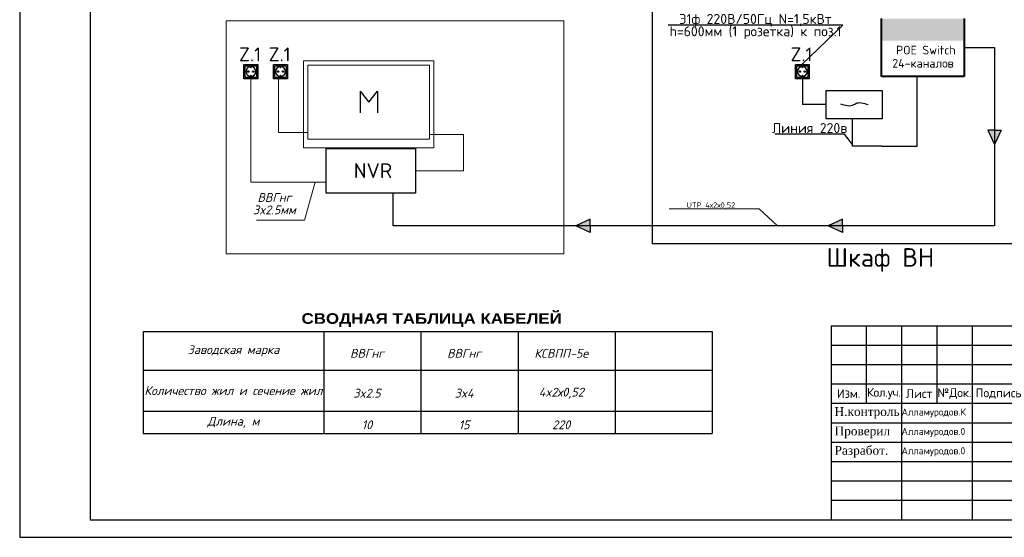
# Model space of a CAD drawing. Header units: millimetres. Extents: x -228268 to 1513407, y -439898 to -137408.
# Tile 86 of 128: x 277806 to 305718, y -305979 to -291304. Entities that reach past the tile are written whole.
import ezdxf
from ezdxf.enums import TextEntityAlignment as Align

# ---------------------------------------------------------------- set-up
doc = ezdxf.new("R2010")
doc.units = ezdxf.units.MM
doc.linetypes.add('невидимая', pattern=[0.375, 0.25, -0.125])
for name, color, linetype, lineweight in [('Видео', 5, 'Continuous', 15), ('питания', 32, 'Continuous', 30), ('сс', 7, 'Continuous', 25), ('Эле-во', 1, 'Continuous', 30)]:
    doc.layers.add(name, color=color, linetype=linetype, lineweight=lineweight)
for name, color, linetype in [('Заголовки (Headings) RU', 7, 'Continuous'), ('невидим', 6, 'невидимая'), ('Размер  АР', 64, 'Continuous'), ('Таблицы (Tables)', 7, 'Continuous'), ('Штамп опасные', 7, 'Continuous')]:
    doc.layers.add(name, color=color, linetype=linetype)
doc.styles.add('Arial', font='arial.ttf', dxfattribs={"width": 0.9})
doc.styles.add('GOST', font='isocpeur.ttf')
doc.styles.add('ViTEXT', font='isocpeur.ttf')
doc.styles.add('Заголовок', font='ariblk.ttf', dxfattribs={"height": 5})
doc.styles.add('ТЕКСТ', font='isocpeui.ttf', dxfattribs={"height": 250})
pattern_1 = [(0, (-129025.5877, 297835.922), (0, 0.7666736), [0.5575808, -0.2090928]), (90, (-129025.5877, 297835.922), (-0.7666736, 5e-17), [0.5575808, -0.2090928])]

# ---------------------------------------------------------------- blocks, each defined once
blk = doc.blocks.new('A$C678F54EF')
at = {"ltscale": 10000}
h = blk.add_hatch(dxfattribs=at)
h.set_pattern_fill('ANGLE', color=256, scale=0.10976)
h.set_pattern_definition(pattern_1)
h.paths.add_polyline_path([(-579, 230), (-552, 230, 1)])
h.paths.add_polyline_path([(-552, 230), (-579, 230, 1)])
h = blk.add_hatch(dxfattribs=at)
h.set_pattern_fill('ANGLE', color=256, scale=0.10976)
h.set_pattern_definition(pattern_1)
h.paths.add_polyline_path([(-398, 230), (-425, 230, -1)])
h.paths.add_polyline_path([(-425, 230), (-398, 230, -1)])
for p, q in [((-500, 356), (-500, 383)), ((-489, 356), (-500, 356)), ((-489, 356), (-478, 356)), ((-478, 356), (-478, 383)), ((-489, 103), (-500, 103)), ((-500, 103), (-500, 76)), ((-489, 103), (-478, 103)), ((-478, 103), (-478, 76))]:
    blk.add_line(p, q, dxfattribs=at)
for points in [[(-269, 0), (-708, 0), (-708, 459), (-269, 459)], [(-666, 415), (-311, 415), (-311, 44), (-666, 44)]]:
    blk.add_lwpolyline(points, close=True, dxfattribs=at)
for centre, radius in [((-566, 230), 22), ((-566, 230), 13.6), ((-412, 230), 22), ((-412, 230), 13.6)]:
    blk.add_circle(centre, radius, dxfattribs=at)
for start, end in [(94.0867, 265.9133), (274.0867, 85.9133)]:
    blk.add_arc((-489, 230), 154, start, end, dxfattribs=at)
blk = doc.blocks.new('A$C4D2D2A1C')
at = {"layer": 'питания', "ltscale": 10000}
for p, q in [((-6000, 3000), (0, 3000)), ((-6000, 3000), (-6000, 0)), ((0, 3000), (0, 0)), ((0, 0), (-6000, 0))]:
    blk.add_line(p, q, dxfattribs=at)
blk.add_spline([(-4422, 1578), (-3000, 1500), (-2811.5, 1613.5), (-1500, 1500)], degree=3, dxfattribs=at)
blk = doc.blocks.new('vcBlockPos')
at = {"color": 0, "linetype": 'ByBlock', "lineweight": -2, "style": 'Arial'}
blk.add_attdef('ПОЗИЦИЯ', text='', height=250, dxfattribs=at).set_placement((0, 0), align=Align.BOTTOM_CENTER)
at = {"color": 0, "linetype": 'ByBlock', "lineweight": -2, "style": 'Arial', "flags": 1}
blk.add_attdef('КОЛИЧЕСТВО', text='', height=250, dxfattribs=at).set_placement((0, 0), align=Align.RIGHT)
at = {"color": 0, "linetype": 'ByBlock', "lineweight": -2, "style": 'Arial'}
blk.add_attdef('НТЕКСТ', text='', height=250, dxfattribs=at).set_placement((0, 0), align=Align.TOP_CENTER)
blk = doc.blocks.new('A$C501838A6')
at = {"lineweight": 30}
for p, q in [((-6000, 3000), (0, 3000)), ((-6000, 0), (-6000, 3000)), ((0, 3000), (0, 0)), ((0, 0), (-6000, 0))]:
    blk.add_line(p, q, dxfattribs=at)
at = {"ltscale": 100, "style": 'GOST'}
blk.add_text('NVR', height=1000, dxfattribs=at).set_placement((-4149, 1025))
blk = doc.blocks.new('A$C1E5C00A0')
at = {"lineweight": 30, "ltscale": 10000}
for p, q in [((-3400, 2600), (-3400, 1600)), ((-3400, 2600), (-3000, 2100)), ((-3000, 2100), (-2600, 2600)), ((-2600, 2600), (-2600, 1600))]:
    blk.add_line(p, q, dxfattribs=at)
at = {"layer": 'Видео', "color": 5, "lineweight": 18}
for p, q in [((-6000, 4000), (0, 4000)), ((-6000, 0), (-6000, 4000)), ((-5800, 3800), (-200, 3800)), ((-5800, 400), (-5800, 3800)), ((-200, 3800), (-200, 400)), ((0, 4000), (0, 0)), ((0, 0), (-6000, 0)), ((-200, 400), (-5800, 400))]:
    blk.add_line(p, q, dxfattribs=at)
blk = doc.blocks.new('*T418')
at = {"layer": 'Штамп опасные', "transparency": 16777216}
for p, q in [((0, 0), (18500, 0)), ((0, 0), (0, -5500)), ((1000, 0), (1000, -2200)), ((2000, 0), (2000, -5500)), ((3000, 0), (3000, -2200)), ((4000, 0), (4000, -5500)), ((5500, 0), (5500, -5500)), ((6500, 0), (6500, -5500)), ((16500, 0), (16500, -1100)), ((18500, 0), (18500, -5500)), ((0, -550), (6500, -550)), ((0, -1100), (18500, -1100)), ((0, -1650), (6500, -1650)), ((0, -2200), (13500, -2200)), ((13500, -2200), (13500, -2750)), ((15000, -2200), (15000, -3850)), ((16500, -2200), (16500, -3850)), ((0, -2750), (6500, -2750)), ((13500, -2750), (18500, -2750)), ((0, -3300), (6500, -3300)), ((0, -3850), (18500, -3850)), ((13500, -3850), (13500, -5500)), ((0, -4400), (6500, -4400)), ((0, -4950), (6500, -4950)), ((0, -5500), (18500, -5500))]:
    blk.add_line(p, q, dxfattribs=at)
at = {"layer": 'Штамп опасные', "color": 0, "linetype": 'ByBlock', "lineweight": -2, "transparency": 16777216}
for p, q in [((13500, -2200), (18500, -2200)), ((13500, -2750), (13500, -3850))]:
    blk.add_line(p, q, dxfattribs=at)
at = {"layer": 'Штамп опасные', "lineweight": 25, "transparency": 16777216, "attachment_point": 5, "style": 'ViTEXT'}
for s, insert, char_height, width in [('Изм.', (500, -1925), 250, 1000), ('{\\T0.95;Кол.уч.}', (1500, -1925), 250, 1000), ('Лист', (2500, -1925), 250, 1000), ('№Док.\\P', (3500, -1925), 250, 1000), ('Подпись', (4750, -1925), 250, 1500), ('Дата', (6000, -1925), 250, 1000), ('Стадия', (14250, -2475), 300, 1500), ('Лист', (15750, -2475), 300, 1500), ('Листов', (17500, -2475), 300, 2000), ('РП', (14250, -3300), 300, 1500), ('5', (17500, -3300), 300, 2000)]:
    blk.add_mtext(s, dxfattribs=dict(at, insert=insert, char_height=char_height, width=width))

msp = doc.modelspace()

# ---------------------------------------------------------------- hatches: boundary and pattern name
at = {"layer": 'невидим', "linetype": 'ByBlock', "lineweight": 30, "true_color": 0x000000}
h = msp.add_hatch(color=18, dxfattribs=at)
h.dxf.hatch_style = 1
h.paths.add_polyline_path([(305254.2, -294434.3), (305442.5, -294434.3), (305630.9, -294434.3), (305442.5, -294838.2)])
h = msp.add_hatch(color=18, dxfattribs=at)
h.dxf.hatch_style = 1
h.paths.add_polyline_path([(293978.8, -296964.1), (293978.8, -297152.4), (293978.8, -297340.7), (293574.9, -297152.4)])
h = msp.add_hatch(color=18, dxfattribs=at)
h.dxf.hatch_style = 1
h.paths.add_polyline_path([(301131.7, -296964.1), (301131.7, -297152.4), (301131.7, -297340.7), (300727.8, -297152.4)])
at = {"layer": 'сс'}
msp.add_hatch(color=256, dxfattribs=at).paths.add_polyline_path([(304585.1, -291899.4), (304585.1, -291272.3), (302233.4, -291272.3), (302233.4, -291899.4)])

# ---------------------------------------------------------------- linework, layer by layer
at = {"ltscale": 10000}
for p, q in [((295739.4, -290820.4), (295739.4, -297647.9)), ((295739.4, -290920), (295739.4, -297647.9)), ((295739.4, -297647.9), (306831.8, -297647.9))]:
    msp.add_line(p, q, dxfattribs=at)
at = {"ltscale": 100, "transparency": 33554687}
for points in [[(277805.9, -305979.5), (319805.9, -305979.5), (319805.9, -276279.5), (277805.9, -276279.5)], [(279805.9, -305479.5), (319305.9, -305479.5), (319305.9, -276779.5), (279805.9, -276779.5)]]:
    msp.add_lwpolyline(points, close=True, dxfattribs=at)
at = {"color": 30, "lineweight": 30, "ltscale": 10000, "true_color": 0xf8991e}
for points in [[(304585.1, -292095.2), (305442.5, -292095.2), (305442.5, -297152.4)], [(305442.5, -297152.4), (288392.3, -297152.4), (288392.3, -296225.2)]]:
    msp.add_lwpolyline(points, dxfattribs=at)
msp.add_lwpolyline([(301418.6, -294846.3), (301190.7, -294552.4), (299210.1, -294552.4)])
at = {"layer": 'питания'}
for p in [(299992.7, -292980.4), (300657.7, -293711.4)]:
    msp.add_line(p, (299992.7, -293711.4), dxfattribs=at)
for points in [[(302250.1, -294892.1), (303244.9, -294892.1), (303244.9, -292918.1)], [(302250.1, -294892.1), (301418.6, -294892.1), (301418.6, -294110.7)]]:
    msp.add_lwpolyline(points, dxfattribs=at)
at = {"layer": 'Размер  АР', "color": 0, "lineweight": 18, "ltscale": 25}
msp.add_lwpolyline([(283656.3, -291335.5), (293229.4, -291335.5), (293229.4, -297946.6), (283656.3, -297946.6)], close=True, dxfattribs=at)
at = {"layer": 'Размер  АР', "color": 1, "lineweight": 18, "ltscale": 25}
for points in [[(284359.5, -292980.4), (284359.5, -295914.3), (286494.7, -295914.3)], [(285976.4, -294506.1), (285138.2, -294506.1), (285138.2, -292980.4)]]:
    msp.add_lwpolyline(points, dxfattribs=at)
at = {"layer": 'Размер  АР', "color": 4, "lineweight": 18, "ltscale": 25}
msp.add_lwpolyline([(289023.8, -295593), (290390.6, -295593), (290390.6, -294558.2), (289422.3, -294558.2)], dxfattribs=at)
at = {"layer": 'Размер  АР', "color": 0, "lineweight": 18, "ltscale": 25}
for points in [[(286183.7, -295914.3), (285879.4, -296991.6), (284522.4, -296991.6)], [(299287.2, -297152.4), (298770.7, -296667), (296214.7, -296667)]]:
    msp.add_lwpolyline(points, dxfattribs=at)
at = {"layer": 'сс', "lineweight": 40}
for p, q in [((302233.4, -292918.1), (302233.4, -291272.3)), ((304585.1, -291272.3), (304585.1, -292918.1)), ((304585.1, -292918.1), (302233.4, -292918.1))]:
    msp.add_line(p, q, dxfattribs=at)
at = {"layer": 'Таблицы (Tables)', "color": 7, "ltscale": 25}
for p, q in [((281303, -300142.5), (297439.9, -300142.5)), ((281303, -300142.5), (281303, -303034.6)), ((286427.1, -300142.5), (286427.1, -303034.6)), ((289180.3, -300142.5), (289180.3, -303034.6)), ((291933.5, -300142.5), (291933.5, -303034.6)), ((294686.7, -300142.5), (294686.7, -303034.6)), ((297439.9, -300142.5), (297439.9, -303034.6)), ((281303, -301242.5), (297439.9, -301242.5)), ((281303, -302401.3), (297439.9, -302401.3)), ((281303, -303034.6), (297439.9, -303034.6))]:
    msp.add_line(p, q, dxfattribs=at)
at = {"layer": 'Эле-во', "lineweight": 25}
msp.add_lwpolyline([(299982.9, -292569.9), (301142.2, -291457.4), (296190.8, -291457.4)], dxfattribs=at)
at = {"layer": 'Эле-во', "ltscale": 10000}
for points in [[(305442.5, -294434.3), (305254.2, -294434.3), (305442.5, -294838.2)], [(305442.5, -294434.3), (305630.9, -294434.3)], [(305630.9, -294434.3), (305442.5, -294838.2)], [(293978.8, -297152.4), (293978.8, -296964.1), (293574.9, -297152.4)], [(301131.7, -297152.4), (301131.7, -296964.1), (300727.8, -297152.4)], [(293978.8, -297340.7), (293574.9, -297152.4)], [(293978.8, -297152.4), (293978.8, -297340.7)], [(301131.7, -297340.7), (300727.8, -297152.4)], [(301131.7, -297152.4), (301131.7, -297340.7)]]:
    msp.add_lwpolyline(points, dxfattribs=at)

# ---------------------------------------------------------------- block references
at = {"ltscale": 10000}
for name, p, xscale, yscale, zscale in [('A$C1E5C00A0', (289545.4, -294933.9), 0.6153533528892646, 0.6153533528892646, 6.153533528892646), ('A$C4D2D2A1C', (302254.9, -294110.7), 0.2661897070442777, 0.2661897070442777, 0.6654742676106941), ('A$C501838A6', (289023.8, -296225.2), 0.4215222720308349, 0.4215222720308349, 0.4215222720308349)]:
    msp.add_blockref(name, p, dxfattribs=dict(at, xscale=xscale, yscale=yscale, zscale=zscale))
at = {"color": 0, "ltscale": 10000, "xscale": 0.8943974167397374, "yscale": 0.8943974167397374, "zscale": 0.8943974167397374, "rotation": 180}
for p in [(283922.5, -292569.9), (284762, -292569.9), (299555.8, -292569.9)]:
    msp.add_blockref('A$C678F54EF', p, dxfattribs=at)
ref = msp.add_blockref('vcBlockPos', (300200.4, -294552.4), dxfattribs=dict(xscale=-113.1758958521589, yscale=113.1758958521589, zscale=113.1758958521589))
ref.add_attrib('ПОЗИЦИЯ', 'Линия 220в', dxfattribs={"color": 0, "linetype": 'ByBlock', "lineweight": 30, "height": 282.94, "style": 'GOST'}).set_placement((300200.4, -294518.4), align=Align.CENTER)
msp.add_blockref('*T418', (300805.9, -299979.5))
at = {"layer": 'Эле-во', "lineweight": 25}
ref = msp.add_blockref('vcBlockPos', (298666.5, -291457.4), dxfattribs=dict(at, xscale=-113.1758958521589, yscale=113.1758958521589, zscale=113.1758958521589))
ref.add_attrib('ПОЗИЦИЯ', 'Э1ф 220B/50Гц N=1,5кВт', dxfattribs={"layer": '0', "color": 0, "linetype": 'ByBlock', "lineweight": -2, "height": 282.94, "style": 'GOST'}).set_placement((298666.5, -291423.4), align=Align.CENTER)
ref.add_attrib('НТЕКСТ', 'h=600мм (1 розетка) к поз.1', dxfattribs={"layer": '0', "color": 0, "linetype": 'ByBlock', "lineweight": -2, "height": 282.94, "style": 'GOST'}).set_placement((298666.5, -291491.3), align=Align.TOP_CENTER)

# ---------------------------------------------------------------- texts
at = {"ltscale": 100, "style": 'GOST'}
for p in [(284334.5, -292287.4), (285174, -292287.4), (299967.8, -292287.4)]:
    msp.add_text('Z.1', height=391.3, dxfattribs=at).set_placement(p, align=Align.MIDDLE_CENTER)
for s, p in [('POE Switch', (302648, -292288.7)), ('24-каналов', (302541.7, -292663.1))]:
    msp.add_text(s, height=245.93, dxfattribs=at).set_placement(p)
at = {"style": 'GOST'}
msp.add_text('UTP 4х2х0,52 ', height=153.311, dxfattribs=at).set_placement((297457, -296559), align=Align.MIDDLE_CENTER)
at = {"ltscale": 100, "insert": (302206.1, -298116.3), "char_height": 527.811, "width": 10337.639, "attachment_point": 5, "style": 'GOST'}
msp.add_mtext('\\pt2159.98465;Шкаф ВН ', dxfattribs=at)
at = {"layer": 'Заголовки (Headings) RU', "color": 7, "style": 'Заголовок'}
msp.add_text('СВОДНАЯ ТАБЛИЦА КАБЕЛЕЙ', height=300, dxfattribs=at).set_placement((289484.2, -299926.8), align=Align.CENTER)
at = {"layer": 'Таблицы (Tables)', "ltscale": 25, "char_height": 250, "attachment_point": 5, "style": 'ТЕКСТ'}
for s, insert, width in [('ВВГнг', (285027.9, -296343.8), 2453.188), ('3x2.5мм', (285027.9, -296695.9), 2453.188), ('Заводская марка ', (283865.1, -300692.5), 4824.116), ('ВВГнг', (287651.9, -300764.2), 2453.188), ('ВВГнг', (290405.1, -300764.2), 2453.188), ('КСВПП-5е', (293158.3, -300764.2), 2453.188), ('Количество жил и сечение жил', (283865.1, -301821.9), 4824.116), ('3x2.5', (287651.9, -301893.6), 2453.188), ('3x4', (290405.1, -301893.6), 2453.188), ('4x2х0,52', (293158.3, -301893.6), 2453.188), ('Длина, м', (283865.1, -302717.9), 4824.116), ('10', (287651.9, -302789.6), 2453.188), ('15', (290405.1, -302789.6), 2453.188), ('220', (293158.3, -302789.6), 2453.188)]:
    msp.add_mtext(s, dxfattribs=dict(at, insert=insert, width=width))
at = {"layer": 'Штамп опасные', "lineweight": 25, "attachment_point": 4, "style": 'ViTEXT'}
for s, insert, char_height, width in [('{\\fTimes New Roman|b0|i0|c204|p18;\\C0;Н.контроль}', (300905.9, -302454.5), 250, 1800), ('Алламуродов.К', (302805.9, -302454.5), 200, 2000), ('{\\fTimes New Roman|b0|i0|c204|p18;\\C0;Проверил\\Ftxt|c204; }', (300905.9, -303004.5), 250, 1800), ('Алламуродов.0', (302805.9, -303004.5), 200, 2000), ('{\\fTimes New Roman|b0|i0|c204|p18;\\C0;Разработ.}', (300905.9, -303554.5), 250, 1800), ('Алламуродов.0', (302805.9, -303554.5), 200, 2000)]:
    msp.add_mtext(s, dxfattribs=dict(at, insert=insert, char_height=char_height, width=width))

doc.saveas('drawing.dxf')
